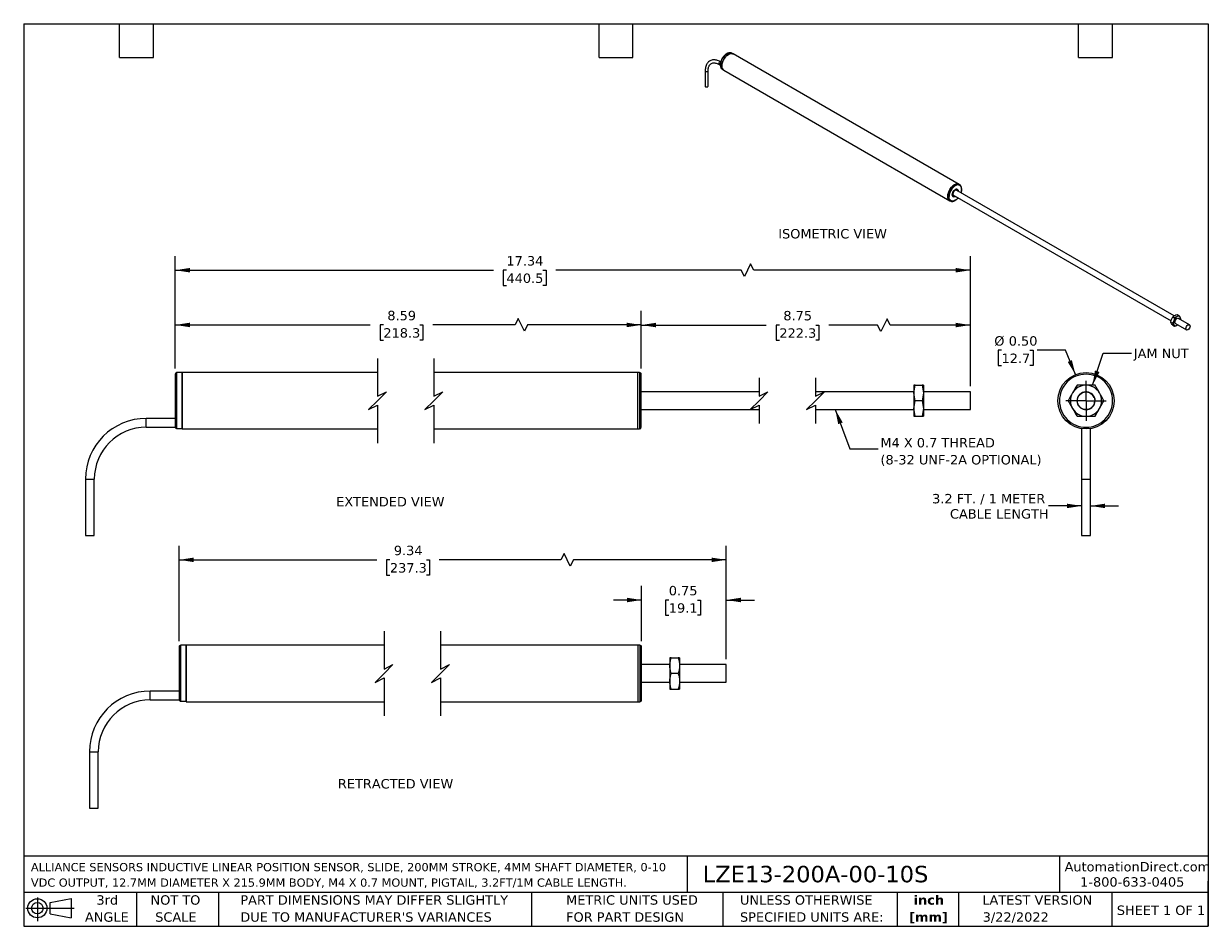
# Model space of a CAD drawing. Header units: inches. Extents: x 0.2 to 10.8, y 0.2 to 8.2.
import ezdxf

# ---------------------------------------------------------------- set-up
doc = ezdxf.new("R2010")
doc.units = ezdxf.units.IN
doc.header["$MEASUREMENT"] = 0
doc.linetypes.add('SLD-Center', pattern=[0.75, 0.6, -0.05, 0.05, -0.05])
doc.linetypes.add('SLD-Solid', pattern=[0])
doc.layers.add('CENTER', color=40, linetype='SLD-Center')
doc.layers.add('DIMENSIONS', color=140, linetype='SLD-Solid', lineweight=25)
doc.layers.add('TEXT', color=140, linetype='SLD-Solid', lineweight=25)
doc.styles.add('SLDTEXTSTYLE0', font='VERDANA.TTF')
doc.styles.add('SLDTEXTSTYLE1', font='VERDANAB.TTF')
doc.styles.get("Standard").update_dxf_attribs({"font": 'VERDANA.TTF'})
doc.dimstyles.new('SLDDIMSTYLE0', dxfattribs={"dimtxt": 0.084961, "dimasz": 0.13, "dimexe": 0, "dimexo": 0.0625, "dimgap": 0.02124, "dimtad": 0, "dimtih": 1, "dimtoh": 1, "dimrnd": 1e-09, "dimzin": 12, "dimdsep": 46, "dimtxsty": 'SLDTEXTSTYLE0', "dimsah": 1, "dimcen": 0.09, "dimadec": 0, "dimazin": 3, "dimtfac": 1, "dimtofl": 0, "dimtmove": 0, "dimatfit": 3, "dimfxl": 0, "dimfrac": 2, "dimtolj": 1, "dimtzin": 12, "dimarcsym": 0})
doc.dimstyles.new('SLDDIMSTYLE1', dxfattribs={"dimtxt": 0.18, "dimasz": 0.13, "dimexe": 0, "dimexo": 0.0625, "dimgap": 0, "dimtad": 0, "dimtih": 1, "dimtoh": 1, "dimdec": 0, "dimrnd": 1e-09, "dimzin": 0, "dimdsep": 46, "dimtxsty": 'Standard', "dimsah": 1, "dimcen": 0.09, "dimadec": 0, "dimazin": 0, "dimtfac": 0.13, "dimtdec": 0, "dimtofl": 0, "dimtmove": 0, "dimatfit": 3, "dimfxl": 0, "dimfrac": 2, "dimtolj": 1, "dimtzin": 0, "dimarcsym": 0})
doc.dimstyles.new('SLDDIMSTYLE2', dxfattribs={"dimtxt": 0.084961, "dimasz": 0.13, "dimexe": 0, "dimexo": 0.0625, "dimgap": 0.02124, "dimtad": 0, "dimtih": 1, "dimtoh": 1, "dimrnd": 1e-09, "dimzin": 0, "dimdsep": 46, "dimtxsty": 'SLDTEXTSTYLE0', "dimsah": 1, "dimcen": 0, "dimadec": 0, "dimazin": 0, "dimtfac": 1, "dimtofl": 0, "dimtmove": 0, "dimatfit": 3, "dimfxl": 0, "dimfrac": 2, "dimtolj": 1, "dimtzin": 12, "dimarcsym": 0})
doc.dimstyles.new('SLDDIMSTYLE3', dxfattribs={"dimtxt": 0.084961, "dimasz": 0.13, "dimexe": 0, "dimexo": 0.0625, "dimgap": 0.02124, "dimtad": 0, "dimtih": 1, "dimtoh": 1, "dimrnd": 1e-09, "dimzin": 12, "dimdsep": 46, "dimtxsty": 'SLDTEXTSTYLE0', "dimsah": 1, "dimcen": 0.09, "dimadec": 0, "dimazin": 3, "dimtfac": 1, "dimtmove": 0, "dimatfit": 0, "dimfxl": 0, "dimfrac": 2, "dimtolj": 1, "dimtzin": 12, "dimarcsym": 0})
doc.dimstyles.new('SLDDIMSTYLE4', dxfattribs={"dimtxt": 0.084961, "dimasz": 0.13, "dimexe": 0, "dimexo": 0.0625, "dimgap": 0.02124, "dimtad": 0, "dimtih": 1, "dimtoh": 1, "dimrnd": 1e-09, "dimdsep": 46, "dimtxsty": 'SLDTEXTSTYLE0', "dimsah": 1, "dimcen": 0.09, "dimadec": 0, "dimazin": 2, "dimtfac": 1, "dimtmove": 0, "dimatfit": 0, "dimfxl": 0, "dimfrac": 2, "dimtolj": 1, "dimtzin": 12, "dimarcsym": 0})

# ---------------------------------------------------------------- blocks, each defined once
blk = doc.blocks.new('Block11')
at = {"color": 7, "linetype": 'SLD-Solid', "lineweight": 18}
for p, q in [((0, 0.113), (0.428, 0.113)), ((0.102, 0.209), (0.102, 0)), ((0.216, 0.164), (0.401, 0.198)), ((0.216, 0.063), (0.216, 0.164)), ((0.401, 0.198), (0.401, 0.029)), ((0.216, 0.063), (0.401, 0.029))]:
    blk.add_line(p, q, dxfattribs=at)
for radius in [0.0846, 0.0506]:
    blk.add_circle((0.102, 0.113), radius, dxfattribs=at)
blk = doc.blocks.new('Block12')
at = {"color": 7, "linetype": 'Continuous'}
blk.add_blockref('Block11', (0, 0), dxfattribs=at)
blk = doc.blocks.new('SW_NOTE_0')
at = {"layer": 'TEXT', "color": 0, "char_height": 0.07292, "attachment_point": 1, "style": 'SLDTEXTSTYLE0'}
for s, insert in [('ALLIANCE SENSORS INDUCTIVE LINEAR POSITION SENSOR, SLIDE, 200MM STROKE, 4MM SHAFT DIAMETER, 0-10 ', (0, 0.093)), ('VDC OUTPUT, 12.7MM DIAMETER X 215.9MM BODY, M4 X 0.7 MOUNT, PIGTAIL, 3.2FT/1M CABLE LENGTH.', (0, -0.044))]:
    blk.add_mtext(s, dxfattribs=dict(at, insert=insert))
blk = doc.blocks.new('SW_NOTE_0_1')
at = {"layer": 'TEXT', "color": 0, "char_height": 0.0833, "attachment_point": 2, "style": 'SLDTEXTSTYLE1'}
for s, insert in [('inch', (0.125, 0.106)), ('[mm]', (0.122, -0.045))]:
    blk.add_mtext(s, dxfattribs=dict(at, insert=insert))
blk = doc.blocks.new('SW_NOTE_0_2')
at = {"layer": 'TEXT', "color": 0, "char_height": 0.08333, "attachment_point": 1, "style": 'SLDTEXTSTYLE0'}
for s, insert in [('UNLESS OTHERWISE ', (0, 0.106)), ('SPECIFIED UNITS ARE:', (0, -0.045))]:
    blk.add_mtext(s, dxfattribs=dict(at, insert=insert))
blk = doc.blocks.new('SW_NOTE_0_3')
at = {"layer": 'TEXT', "color": 0, "char_height": 0.08333, "attachment_point": 1, "style": 'SLDTEXTSTYLE0'}
for s, insert in [('PART DIMENSIONS MAY DIFFER SLIGHTLY ', (0, 0.106)), ("DUE TO MANUFACTURER'S VARIANCES", (0, -0.045))]:
    blk.add_mtext(s, dxfattribs=dict(at, insert=insert))
blk = doc.blocks.new('SW_NOTE_0_4')
at = {"layer": 'TEXT', "color": 0, "char_height": 0.0833, "attachment_point": 2, "style": 'SLDTEXTSTYLE0'}
for s, insert in [('NOT TO', (0.207, 0.106)), ('SCALE', (0.211, -0.045))]:
    blk.add_mtext(s, dxfattribs=dict(at, insert=insert))
blk = doc.blocks.new('SW_NOTE_0_5')
at = {"layer": 'TEXT', "color": 0, "char_height": 0.0833, "attachment_point": 2, "style": 'SLDTEXTSTYLE0'}
for s, insert in [('3rd', (0.091, 0.106)), ('ANGLE', (0.087, -0.045))]:
    blk.add_mtext(s, dxfattribs=dict(at, insert=insert))
blk = doc.blocks.new('SW_NOTE_0_6')
at = {"layer": 'TEXT', "color": 0, "char_height": 0.08333, "attachment_point": 1, "style": 'SLDTEXTSTYLE0'}
for s, insert in [('METRIC UNITS USED ', (0, 0.106)), ('FOR PART DESIGN', (0, -0.045))]:
    blk.add_mtext(s, dxfattribs=dict(at, insert=insert))
blk = doc.blocks.new('_D')
at = {"layer": 'DIMENSIONS'}
for p, q in [((5.724, 5.193), (5.724, 5.704)), ((8.641, 5.036), (8.641, 5.704)), ((5.724, 5.579), (6.832, 5.579)), ((6.948, 5.579), (6.919, 5.579)), ((6.919, 5.579), (6.919, 5.444)), ((7.271, 5.579), (7.299, 5.579)), ((7.299, 5.579), (7.299, 5.444)), ((7.819, 5.579), (7.386, 5.579)), ((7.847, 5.523), (7.819, 5.579)), ((7.903, 5.634), (7.847, 5.523)), ((7.931, 5.579), (7.903, 5.634)), ((8.641, 5.579), (7.931, 5.579)), ((6.919, 5.444), (6.948, 5.444)), ((7.299, 5.444), (7.271, 5.444))]:
    blk.add_line(p, q, dxfattribs=at)
for points in [[(5.724, 5.579), (5.854, 5.559), (5.854, 5.599)], [(8.641, 5.579), (8.511, 5.599), (8.511, 5.559)]]:
    blk.add_solid(points, dxfattribs=at)
at = {"layer": 'DIMENSIONS', "char_height": 0.0833, "attachment_point": 1, "style": 'SLDTEXTSTYLE0'}
for s, insert in [('8.75', (6.983, 5.704)), ('222.3', (6.948, 5.55))]:
    blk.add_mtext(s, dxfattribs=dict(at, insert=insert))
blk = doc.blocks.new('_D_1')
at = {"layer": 'DIMENSIONS'}
for p, q in [((1.593, 5.193), (1.593, 5.705)), ((5.724, 5.193), (5.724, 5.705)), ((1.593, 5.58), (3.322, 5.58)), ((3.438, 5.58), (3.409, 5.58)), ((3.409, 5.58), (3.409, 5.445)), ((3.761, 5.58), (3.789, 5.58)), ((3.789, 5.58), (3.789, 5.445)), ((4.606, 5.58), (3.876, 5.58)), ((4.634, 5.636), (4.606, 5.58)), ((4.69, 5.525), (4.634, 5.636)), ((4.717, 5.58), (4.69, 5.525)), ((5.724, 5.58), (4.717, 5.58)), ((3.409, 5.445), (3.438, 5.445)), ((3.789, 5.445), (3.761, 5.445))]:
    blk.add_line(p, q, dxfattribs=at)
for points in [[(1.593, 5.58), (1.723, 5.56), (1.723, 5.6)], [(5.724, 5.58), (5.594, 5.6), (5.594, 5.56)]]:
    blk.add_solid(points, dxfattribs=at)
at = {"layer": 'DIMENSIONS', "char_height": 0.0833, "attachment_point": 1, "style": 'SLDTEXTSTYLE0'}
for s, insert in [('8.59', (3.473, 5.705)), ('218.3', (3.438, 5.551))]:
    blk.add_mtext(s, dxfattribs=dict(at, insert=insert))
blk = doc.blocks.new('_D_2')
at = {"layer": 'DIMENSIONS'}
for p, q in [((1.593, 5.193), (1.593, 6.19)), ((6.693, 6.121), (6.638, 6.01)), ((6.721, 6.065), (6.693, 6.121)), ((8.641, 5.036), (8.641, 6.19)), ((1.593, 6.065), (4.413, 6.065)), ((4.529, 6.065), (4.5, 6.065)), ((4.5, 6.065), (4.5, 5.93)), ((4.852, 6.065), (4.88, 6.065)), ((4.88, 6.065), (4.88, 5.93)), ((6.61, 6.065), (4.967, 6.065)), ((6.638, 6.01), (6.61, 6.065)), ((8.641, 6.065), (6.721, 6.065)), ((4.5, 5.93), (4.529, 5.93)), ((4.88, 5.93), (4.852, 5.93))]:
    blk.add_line(p, q, dxfattribs=at)
for points in [[(1.593, 6.065), (1.723, 6.045), (1.723, 6.085)], [(8.641, 6.065), (8.511, 6.085), (8.511, 6.045)]]:
    blk.add_solid(points, dxfattribs=at)
at = {"layer": 'DIMENSIONS', "char_height": 0.0833, "attachment_point": 1, "style": 'SLDTEXTSTYLE0'}
for s, insert in [('17.34', (4.529, 6.19)), ('440.5', (4.529, 6.036))]:
    blk.add_mtext(s, dxfattribs=dict(at, insert=insert))
blk = doc.blocks.new('SW_NOTE_0_7')
at = {"layer": 'TEXT', "color": 0, "char_height": 0.08333, "attachment_point": 1, "style": 'SLDTEXTSTYLE0'}
for s, insert in [('M4 X 0.7 THREAD', (0.02, 0.097)), ('(8-32 UNF-2A OPTIONAL)', (0.02, -0.054))]:
    blk.add_mtext(s, dxfattribs=dict(at, insert=insert))
blk = doc.blocks.new('_D_3')
at = {"layer": 'DIMENSIONS'}
for p, q in [((8.917, 5.355), (8.888, 5.355)), ((8.888, 5.355), (8.888, 5.22)), ((9.169, 5.355), (9.198, 5.355)), ((9.198, 5.355), (9.198, 5.22)), ((9.483, 5.355), (9.233, 5.355)), ((9.572, 5.14), (9.483, 5.355)), ((8.888, 5.22), (8.917, 5.22)), ((9.198, 5.22), (9.169, 5.22))]:
    blk.add_line(p, q, dxfattribs=at)
blk.add_solid([(9.572, 5.14), (9.541, 5.268), (9.504, 5.252)], dxfattribs=at)
at = {"layer": 'DIMENSIONS', "char_height": 0.0833, "attachment_point": 1, "style": 'SLDTEXTSTYLE0'}
for s, insert in [('%%c', (8.853, 5.48)), ('0.50', (8.981, 5.48)), ('12.7', (8.917, 5.326))]:
    blk.add_mtext(s, dxfattribs=dict(at, insert=insert))
blk = doc.blocks.new('_D_4')
at = {"layer": 'DIMENSIONS'}
for p, q in [((9.627, 3.976), (9.333, 3.976)), ((9.705, 3.976), (9.955, 3.976))]:
    blk.add_line(p, q, dxfattribs=at)
for points in [[(9.627, 3.976), (9.497, 3.996), (9.497, 3.956)], [(9.705, 3.976), (9.835, 3.956), (9.835, 3.996)]]:
    blk.add_solid(points, dxfattribs=at)
at = {"layer": 'DIMENSIONS', "char_height": 0.08333, "attachment_point": 1, "style": 'SLDTEXTSTYLE0'}
for s, insert in [('3.2 FT. / 1 METER', (8.302, 4.082)), ('CABLE LENGTH', (8.46, 3.947))]:
    blk.add_mtext(s, dxfattribs=dict(at, insert=insert))
blk = doc.blocks.new('SW_CENTERMARKSYMBOL_0')
at = {"layer": 'CENTER', "color": 0}
for p, q in [((0, 0.1), (0, 0.178)), ((-0.1, 0), (-0.178, 0)), ((0, 0), (-0.1, 0)), ((0, 0), (0, 0.1)), ((0, 0), (0, -0.1)), ((0, 0), (0.1, 0)), ((0.1, 0), (0.178, 0)), ((0, -0.1), (0, -0.178))]:
    blk.add_line(p, q, dxfattribs=at)
blk = doc.blocks.new('_D_5')
at = {"layer": 'DIMENSIONS'}
for p, q in [((5.727, 2.776), (5.727, 3.267)), ((6.477, 2.619), (6.477, 3.267)), ((5.727, 3.142), (5.477, 3.142)), ((5.968, 3.142), (5.94, 3.142)), ((5.94, 3.142), (5.94, 3.007)), ((6.221, 3.142), (6.249, 3.142)), ((6.249, 3.142), (6.249, 3.007)), ((6.477, 3.142), (6.727, 3.142)), ((5.94, 3.007), (5.968, 3.007)), ((6.249, 3.007), (6.221, 3.007))]:
    blk.add_line(p, q, dxfattribs=at)
for points in [[(5.727, 3.142), (5.597, 3.162), (5.597, 3.122)], [(6.477, 3.142), (6.607, 3.122), (6.607, 3.162)]]:
    blk.add_solid(points, dxfattribs=at)
at = {"layer": 'DIMENSIONS', "char_height": 0.0833, "attachment_point": 1, "style": 'SLDTEXTSTYLE0'}
for s, insert in [('0.75', (5.968, 3.267)), ('19.1', (5.968, 3.113))]:
    blk.add_mtext(s, dxfattribs=dict(at, insert=insert))
blk = doc.blocks.new('_D_6')
at = {"layer": 'DIMENSIONS'}
for p, q in [((1.628, 2.776), (1.628, 3.623)), ((6.477, 2.619), (6.477, 3.623)), ((1.628, 3.498), (3.381, 3.498)), ((3.496, 3.498), (3.467, 3.498)), ((3.467, 3.498), (3.467, 3.363)), ((3.819, 3.498), (3.848, 3.498)), ((3.848, 3.498), (3.848, 3.363)), ((5.012, 3.498), (3.934, 3.498)), ((5.04, 3.554), (5.012, 3.498)), ((5.095, 3.443), (5.04, 3.554)), ((5.123, 3.498), (5.095, 3.443)), ((6.477, 3.498), (5.123, 3.498)), ((3.467, 3.363), (3.496, 3.363)), ((3.848, 3.363), (3.819, 3.363))]:
    blk.add_line(p, q, dxfattribs=at)
for points in [[(1.628, 3.498), (1.758, 3.478), (1.758, 3.518)], [(6.477, 3.498), (6.347, 3.518), (6.347, 3.478)]]:
    blk.add_solid(points, dxfattribs=at)
at = {"layer": 'DIMENSIONS', "char_height": 0.0833, "attachment_point": 1, "style": 'SLDTEXTSTYLE0'}
for s, insert in [('9.34', (3.531, 3.623)), ('237.3', (3.496, 3.469))]:
    blk.add_mtext(s, dxfattribs=dict(at, insert=insert))

msp = doc.modelspace()

# ---------------------------------------------------------------- linework, layer by layer
for p, q in [((6.538, 7.982), (6.527, 7.989)), ((8.542, 6.826), (6.538, 7.982)), ((6.415, 7.889), (6.425, 7.883)), ((6.29, 7.832), (6.29, 7.696)), ((6.29, 7.832), (6.29, 7.832)), ((6.316, 7.696), (6.316, 7.832)), ((6.443, 7.844), (6.455, 7.838)), ((6.455, 7.838), (8.458, 6.681)), ((8.545, 6.823), (8.542, 6.826)), ((8.486, 6.732), (10.42, 5.615)), ((10.446, 5.66), (8.512, 6.777)), ((8.526, 6.781), (8.524, 6.782)), ((8.458, 6.681), (8.462, 6.679)), ((8.487, 6.718), (8.489, 6.717)), ((10.473, 5.673), (10.488, 5.665)), ((10.432, 5.595), (10.417, 5.603)), ((10.436, 5.652), (10.45, 5.643)), ((10.436, 5.577), (10.45, 5.568)), ((10.459, 5.592), (10.557, 5.536)), ((10.472, 5.577), (10.478, 5.582)), ((10.583, 5.581), (10.485, 5.637)), ((10.485, 5.637), (10.486, 5.637)), ((10.504, 5.627), (10.507, 5.638)), ((1.656, 5.158), (1.608, 5.158)), ((1.608, 4.663), (1.608, 5.158)), ((3.386, 5.158), (1.656, 5.158)), ((1.656, 5.158), (1.656, 4.658)), ((1.656, 4.663), (1.656, 5.158)), ((5.693, 5.158), (3.886, 5.158)), ((5.709, 5.158), (5.693, 5.158)), ((5.693, 4.658), (5.693, 5.158)), ((5.709, 5.158), (5.709, 4.658)), ((1.593, 5.143), (1.593, 4.678)), ((5.724, 4.908), (5.724, 5.143)), ((8.141, 4.977), (8.153, 5.046)), ((8.153, 5.046), (8.141, 5.046)), ((8.141, 5.046), (8.141, 4.977)), ((8.153, 5.046), (8.215, 5.046)), ((8.215, 5.046), (8.227, 4.977)), ((8.227, 5.046), (8.215, 5.046)), ((8.227, 5.046), (8.227, 4.977)), ((6.768, 4.986), (5.724, 4.986)), ((8.141, 4.986), (7.268, 4.986)), ((8.153, 4.908), (8.141, 4.977)), ((8.141, 4.977), (8.141, 4.908)), ((8.227, 4.977), (8.215, 4.908)), ((8.641, 4.986), (8.227, 4.986)), ((8.227, 4.977), (8.227, 4.839)), ((8.641, 4.908), (8.641, 4.986)), ((9.739, 4.938), (9.723, 4.962)), ((5.724, 4.673), (5.724, 4.908)), ((5.724, 4.83), (6.768, 4.83)), ((7.268, 4.83), (8.141, 4.83)), ((8.141, 4.839), (8.153, 4.908)), ((8.141, 4.908), (8.141, 4.839)), ((8.153, 4.771), (8.141, 4.839)), ((8.141, 4.839), (8.141, 4.771)), ((8.215, 4.908), (8.153, 4.908)), ((8.215, 4.908), (8.227, 4.839)), ((8.227, 4.839), (8.215, 4.771)), ((8.227, 4.839), (8.227, 4.771)), ((8.227, 4.83), (8.641, 4.83)), ((8.641, 4.83), (8.641, 4.908)), ((1.593, 4.752), (1.337, 4.752)), ((1.337, 4.674), (1.337, 4.752)), ((8.141, 4.771), (8.153, 4.771)), ((8.153, 4.771), (8.215, 4.771)), ((8.215, 4.771), (8.227, 4.771)), ((1.337, 4.674), (1.594, 4.674)), ((1.608, 4.663), (1.656, 4.663)), ((1.656, 4.658), (3.386, 4.658)), ((3.886, 4.658), (5.693, 4.658)), ((5.693, 4.658), (5.709, 4.658)), ((9.627, 4.661), (9.627, 4.213)), ((9.705, 4.213), (9.705, 4.661)), ((0.798, 4.213), (0.798, 3.713)), ((0.798, 4.213), (0.876, 4.213)), ((0.876, 3.713), (0.876, 4.213)), ((9.627, 4.213), (9.627, 3.713)), ((9.627, 4.213), (9.705, 4.213)), ((9.705, 3.713), (9.705, 4.213)), ((0.798, 3.713), (0.876, 3.713)), ((9.627, 3.713), (9.705, 3.713)), ((1.691, 2.741), (1.643, 2.741)), ((1.643, 2.245), (1.643, 2.741)), ((3.444, 2.741), (1.691, 2.741)), ((1.691, 2.741), (1.691, 2.241)), ((1.691, 2.245), (1.691, 2.741)), ((5.696, 2.741), (3.944, 2.741)), ((5.712, 2.741), (5.696, 2.741)), ((5.696, 2.241), (5.696, 2.741)), ((5.712, 2.741), (5.712, 2.241)), ((1.628, 2.726), (1.628, 2.261)), ((5.727, 2.491), (5.727, 2.726)), ((5.99, 2.629), (5.977, 2.629)), ((5.977, 2.629), (5.977, 2.56)), ((5.99, 2.629), (6.052, 2.629)), ((6.064, 2.629), (6.052, 2.629)), ((6.064, 2.629), (6.064, 2.56)), ((5.977, 2.569), (5.727, 2.569)), ((5.977, 2.56), (5.977, 2.491)), ((6.477, 2.569), (6.064, 2.569)), ((6.064, 2.56), (6.064, 2.422)), ((6.477, 2.491), (6.477, 2.569)), ((5.727, 2.256), (5.727, 2.491)), ((5.977, 2.491), (5.977, 2.422)), ((5.977, 2.422), (5.977, 2.353)), ((6.052, 2.491), (5.99, 2.491)), ((6.064, 2.422), (6.064, 2.353)), ((6.477, 2.413), (6.477, 2.491)), ((1.628, 2.335), (1.372, 2.335)), ((1.372, 2.257), (1.372, 2.335)), ((5.727, 2.413), (5.977, 2.413)), ((5.977, 2.353), (5.99, 2.353)), ((5.99, 2.353), (6.052, 2.353)), ((6.052, 2.353), (6.064, 2.353)), ((6.064, 2.413), (6.477, 2.413)), ((6.064, 2.412), (6.064, 2.412)), ((1.372, 2.257), (1.628, 2.257)), ((1.643, 2.245), (1.691, 2.245)), ((1.691, 2.241), (3.444, 2.241)), ((3.944, 2.241), (5.696, 2.241)), ((5.696, 2.241), (5.712, 2.241)), ((0.833, 1.796), (0.833, 1.296)), ((0.833, 1.796), (0.911, 1.796)), ((0.911, 1.296), (0.911, 1.796)), ((0.833, 1.296), (0.911, 1.296))]:
    msp.add_line(p, q)
at = {"flags": 128}
for points in [[(6.443, 7.844), (6.44, 7.847), (6.433, 7.855), (6.428, 7.867), (6.426, 7.881), (6.427, 7.897), (6.432, 7.914), (6.439, 7.932), (6.448, 7.948), (6.459, 7.963), (6.472, 7.975), (6.485, 7.985), (6.498, 7.99), (6.511, 7.993), (6.522, 7.991), (6.527, 7.989)], [(6.538, 7.982), (6.533, 7.984), (6.522, 7.986), (6.51, 7.984), (6.496, 7.978), (6.483, 7.969), (6.471, 7.957), (6.46, 7.942), (6.45, 7.926), (6.443, 7.909), (6.439, 7.892), (6.437, 7.876), (6.439, 7.862), (6.443, 7.85), (6.45, 7.841), (6.455, 7.838)], [(6.455, 7.838), (6.451, 7.84), (6.444, 7.849), (6.439, 7.86), (6.437, 7.875), (6.439, 7.891), (6.443, 7.908), (6.45, 7.925), (6.459, 7.941), (6.471, 7.956), (6.483, 7.969), (6.496, 7.978), (6.51, 7.984), (6.522, 7.986), (6.534, 7.984), (6.538, 7.982)], [(6.415, 7.889), (6.415, 7.889), (6.413, 7.891), (6.412, 7.895), (6.413, 7.899), (6.415, 7.904), (6.418, 7.908), (6.421, 7.911)], [(6.421, 7.911), (6.425, 7.912), (6.428, 7.912)], [(6.29, 7.832), (6.291, 7.829), (6.294, 7.827), (6.298, 7.825), (6.303, 7.825), (6.308, 7.825), (6.313, 7.827), (6.315, 7.829), (6.316, 7.832)], [(6.29, 7.696), (6.291, 7.693), (6.294, 7.691), (6.298, 7.689), (6.303, 7.689), (6.308, 7.689), (6.313, 7.691), (6.315, 7.693), (6.316, 7.696)], [(8.458, 6.681), (8.454, 6.684), (8.447, 6.693), (8.442, 6.705), (8.441, 6.719), (8.442, 6.735), (8.447, 6.752), (8.454, 6.769), (8.463, 6.785), (8.474, 6.8), (8.487, 6.812), (8.5, 6.821), (8.513, 6.827), (8.525, 6.829), (8.537, 6.828), (8.542, 6.826)], [(8.542, 6.826), (8.537, 6.828), (8.525, 6.829), (8.513, 6.827), (8.5, 6.821), (8.487, 6.812), (8.474, 6.8), (8.463, 6.785), (8.454, 6.769), (8.447, 6.752), (8.442, 6.735), (8.441, 6.719), (8.442, 6.705), (8.447, 6.693), (8.454, 6.684), (8.458, 6.681)], [(8.545, 6.824), (8.54, 6.826), (8.529, 6.827), (8.517, 6.825), (8.504, 6.819), (8.491, 6.81), (8.478, 6.798), (8.467, 6.783), (8.458, 6.767), (8.451, 6.75), (8.446, 6.733), (8.445, 6.717), (8.446, 6.703), (8.451, 6.691), (8.454, 6.686)], [(8.507, 6.719), (8.503, 6.717), (8.494, 6.715), (8.487, 6.718), (8.483, 6.725), (8.481, 6.734), (8.483, 6.745), (8.487, 6.757), (8.494, 6.768), (8.503, 6.776), (8.512, 6.782), (8.52, 6.783), (8.527, 6.78), (8.532, 6.774), (8.533, 6.764), (8.533, 6.764)], [(8.534, 6.764), (8.532, 6.774), (8.527, 6.78), (8.52, 6.783), (8.512, 6.782), (8.503, 6.776), (8.494, 6.768), (8.487, 6.757), (8.482, 6.745), (8.481, 6.734), (8.482, 6.724), (8.487, 6.718), (8.494, 6.715), (8.503, 6.717), (8.508, 6.719)], [(8.529, 6.767), (8.528, 6.77), (8.523, 6.776), (8.517, 6.778), (8.509, 6.776), (8.501, 6.77), (8.494, 6.762), (8.488, 6.752), (8.486, 6.741), (8.486, 6.732), (8.488, 6.725), (8.494, 6.721), (8.501, 6.721), (8.503, 6.722)], [(8.454, 6.686), (8.458, 6.682), (8.462, 6.679)], [(10.461, 5.591), (10.459, 5.592), (10.455, 5.597), (10.454, 5.604), (10.455, 5.613), (10.459, 5.623), (10.465, 5.631), (10.472, 5.636), (10.479, 5.639), (10.485, 5.637), (10.485, 5.637)], [(10.472, 5.577), (10.476, 5.58), (10.478, 5.581)], [(10.551, 5.548), (10.553, 5.557), (10.557, 5.566), (10.563, 5.574), (10.57, 5.58), (10.577, 5.582), (10.583, 5.581), (10.587, 5.577), (10.588, 5.569), (10.587, 5.56), (10.583, 5.551), (10.577, 5.543), (10.57, 5.537), (10.563, 5.535), (10.557, 5.536), (10.553, 5.541), (10.551, 5.548)]]:
    msp.add_lwpolyline(points, dxfattribs=at)
for radius in [0.25, 0.078]:
    msp.add_circle((9.666, 4.908), radius)
for centre, radius, start, end in [((8.474, 6.71), 0.0324, 245.4984, 277.0647), ((10.482, 5.599), 0.0419, 153.4364, 206.5636), ((10.51, 5.593), 0.0705, 122.638, 159.7729), ((10.459, 5.593), 0.0202, 220.5328, 309.2482), ((10.485, 5.637), 0.0202, 40.5328, 129.2482), ((10.471, 5.633), 0.0335, 348.5297, 29.9416), ((1.608, 5.143), 0.015, 90.0014, 179.9995), ((5.709, 5.143), 0.015, 359.9998, 90.0004), ((9.666, 4.908), 0.138, 90, 150), ((9.666, 4.908), 0.138, 30, 90), ((9.666, 4.908), 0.138, 150, 210), ((9.666, 4.908), 0.0787, 44.4775, 0), ((9.666, 4.908), 0.138, 330, 30), ((9.666, 4.908), 0.138, 210, 270), ((9.666, 4.908), 0.138, 270, 330), ((1.337, 4.213), 0.539, 90, 180), ((1.337, 4.213), 0.461, 90.0001, 179.9999), ((5.709, 4.673), 0.015, 270, 0), ((1.643, 2.726), 0.015, 89.9984, 180.0014), ((5.712, 2.726), 0.015, 359.9986, 90.0016), ((1.372, 1.796), 0.539, 90, 180), ((1.372, 1.796), 0.461, 90, 180), ((5.712, 2.256), 0.015, 269.9987, 0.0012)]:
    msp.add_arc(centre, radius, start, end)
for points, knots in [([(6.528, 7.988), (6.527, 7.988), (6.524, 7.991), (6.516, 7.993), (6.505, 7.993), (6.494, 7.99), (6.483, 7.986), (6.473, 7.979), (6.464, 7.971), (6.457, 7.963), (6.449, 7.954), (6.444, 7.946), (6.442, 7.942)], [0, 0, 0, 0, 0.029598, 0.160191, 0.279608, 0.395383, 0.50615, 0.610524, 0.718174, 0.798279, 0.876821, 1, 1, 1, 1]), ([(6.428, 7.911), (6.424, 7.914), (6.415, 7.919), (6.401, 7.924), (6.386, 7.928), (6.371, 7.93), (6.356, 7.929), (6.341, 7.925), (6.327, 7.918), (6.315, 7.908), (6.305, 7.895), (6.298, 7.88), (6.293, 7.863), (6.291, 7.847), (6.291, 7.836), (6.291, 7.832)], [0, 0, 0, 0, 0.055534, 0.130229, 0.20576, 0.282198, 0.359844, 0.439449, 0.522522, 0.61154, 0.694685, 0.778572, 0.862591, 0.946119, 1, 1, 1, 1]), ([(6.316, 7.832), (6.317, 7.836), (6.317, 7.845), (6.319, 7.858), (6.322, 7.87), (6.327, 7.88), (6.334, 7.889), (6.342, 7.896), (6.352, 7.901), (6.363, 7.904), (6.376, 7.903), (6.389, 7.9), (6.402, 7.896), (6.411, 7.891), (6.415, 7.889)], [0, 0, 0, 0, 0.0639983, 0.1409181, 0.2187643, 0.2983754, 0.3815805, 0.4717684, 0.5743479, 0.6695052, 0.7591926, 0.8463426, 0.9324134, 1, 1, 1, 1]), ([(6.442, 7.942), (6.439, 7.936), (6.435, 7.929), (6.431, 7.918), (6.428, 7.908), (6.425, 7.897), (6.424, 7.886), (6.425, 7.876), (6.427, 7.866), (6.431, 7.857), (6.434, 7.852), (6.436, 7.85)], [0, 0, 0, 0, 0.15617, 0.21892, 0.321804, 0.426436, 0.53669, 0.649818, 0.765392, 0.88368, 1, 1, 1, 1]), ([(8.563, 6.781), (8.563, 6.798), (8.557, 6.811), (8.536, 6.823), (8.522, 6.822), (8.492, 6.805), (8.478, 6.79), (8.458, 6.754), (8.452, 6.734), (8.452, 6.717)], [0, 0, 0, 0, 0.25, 0.25, 0.5, 0.5, 0.75, 0.75, 1, 1, 1, 1]), ([(8.564, 6.783), (8.564, 6.786), (8.564, 6.793), (8.562, 6.802), (8.558, 6.811), (8.553, 6.818), (8.547, 6.822), (8.545, 6.824)], [0, 0, 0, 0, 0.163407, 0.36425, 0.569808, 0.783096, 1, 1, 1, 1]), ([(8.563, 6.781), (8.562, 6.773), (8.561, 6.763), (8.558, 6.752), (8.557, 6.75)], [0, 0, 0, 0, 0.845659, 1, 1, 1, 1]), ([(8.558, 6.75), (8.559, 6.753), (8.561, 6.76), (8.563, 6.77), (8.564, 6.778), (8.564, 6.782), (8.564, 6.783)], [0, 0, 0, 0, 0.2801, 0.602027, 0.941247, 1, 1, 1, 1]), ([(8.531, 6.705), (8.53, 6.704), (8.523, 6.695), (8.507, 6.684), (8.49, 6.677), (8.477, 6.678), (8.468, 6.681), (8.461, 6.687), (8.454, 6.698), (8.453, 6.71), (8.452, 6.717)], [0, 0, 0, 0, 0.0341361, 0.2207362, 0.4073362, 0.5077863, 0.6103681, 0.7129499, 0.8133999, 1, 1, 1, 1]), ([(8.453, 6.687), (8.454, 6.686), (8.456, 6.683), (8.463, 6.678), (8.473, 6.675), (8.484, 6.675), (8.495, 6.677), (8.505, 6.682), (8.515, 6.689), (8.524, 6.697), (8.53, 6.702), (8.532, 6.705), (8.532, 6.705)], [0, 0, 0, 0, 0.042999, 0.1672121, 0.3085966, 0.4378816, 0.563223, 0.6831429, 0.7961425, 0.9126874, 0.9994122, 1, 1, 1, 1]), ([(9.901, 4.908), (9.901, 4.971), (9.877, 5.03), (9.788, 5.119), (9.729, 5.143), (9.604, 5.143), (9.544, 5.119), (9.456, 5.03), (9.431, 4.971), (9.431, 4.908)], [0, 0, 0, 0, 0.25, 0.25, 0.5, 0.5, 0.75, 0.75, 1, 1, 1, 1]), ([(9.722, 4.964), (9.724, 4.962), (9.726, 4.96), (9.729, 4.956), (9.732, 4.952), (9.735, 4.947), (9.737, 4.943), (9.74, 4.937), (9.743, 4.929), (9.745, 4.919), (9.745, 4.912), (9.745, 4.908)], [0, 0, 0, 0, 0.083894, 0.167103, 0.249977, 0.332871, 0.416138, 0.500127, 0.667148, 0.832826, 1, 1, 1, 1]), ([(9.431, 4.908), (9.431, 4.846), (9.456, 4.786), (9.544, 4.698), (9.604, 4.673), (9.729, 4.673), (9.788, 4.698), (9.877, 4.786), (9.901, 4.846), (9.901, 4.908)], [0, 0, 0, 0, 0.25, 0.25, 0.5, 0.5, 0.75, 0.75, 1, 1, 1, 1]), ([(9.742, 4.891), (9.742, 4.893), (9.745, 4.899), (9.745, 4.905), (9.745, 4.908)], [0, 0, 0, 0, 0.381966, 1, 1, 1, 1]), ([(1.593, 4.678), (1.593, 4.676), (1.594, 4.673), (1.596, 4.668), (1.6, 4.665), (1.605, 4.663), (1.607, 4.663), (1.608, 4.663)], [0, 0, 0, 0, 0.22005, 0.440181, 0.657993, 0.871763, 1, 1, 1, 1]), ([(5.977, 2.56), (5.978, 2.571), (5.979, 2.595), (5.986, 2.617), (5.99, 2.629)], [0, 0, 0, 0, 0.492749, 1, 1, 1, 1]), ([(6.052, 2.629), (6.055, 2.618), (6.062, 2.595), (6.063, 2.572), (6.064, 2.56)], [0, 0, 0, 0, 0.497232, 1, 1, 1, 1]), ([(5.99, 2.491), (5.986, 2.502), (5.979, 2.525), (5.978, 2.548), (5.977, 2.56)], [0, 0, 0, 0, 0.497232, 1, 1, 1, 1]), ([(6.064, 2.56), (6.063, 2.548), (6.062, 2.525), (6.055, 2.502), (6.052, 2.491)], [0, 0, 0, 0, 0.492749, 1, 1, 1, 1]), ([(5.977, 2.422), (5.978, 2.434), (5.979, 2.457), (5.986, 2.48), (5.99, 2.491)], [0, 0, 0, 0, 0.492749, 1, 1, 1, 1]), ([(5.99, 2.353), (5.986, 2.364), (5.979, 2.387), (5.978, 2.41), (5.977, 2.422)], [0, 0, 0, 0, 0.497232, 1, 1, 1, 1]), ([(6.052, 2.491), (6.055, 2.48), (6.062, 2.457), (6.063, 2.434), (6.064, 2.422)], [0, 0, 0, 0, 0.497233, 1, 1, 1, 1]), ([(6.064, 2.422), (6.063, 2.411), (6.062, 2.387), (6.055, 2.365), (6.052, 2.353)], [0, 0, 0, 0, 0.492749, 1, 1, 1, 1]), ([(1.628, 2.261), (1.628, 2.259), (1.628, 2.256), (1.631, 2.251), (1.635, 2.247), (1.639, 2.246), (1.642, 2.246), (1.643, 2.245)], [0, 0, 0, 0, 0.220044, 0.440169, 0.657977, 0.871754, 1, 1, 1, 1])]:
    msp.add_open_spline(points, degree=3, knots=knots)
for points in [[(10.452, 5.664), (10.458, 5.668), (10.465, 5.671), (10.473, 5.673)], [(10.417, 5.603), (10.418, 5.612), (10.42, 5.621), (10.424, 5.629)], [(10.424, 5.592), (10.42, 5.596), (10.418, 5.6), (10.417, 5.603)], [(10.424, 5.629), (10.427, 5.637), (10.431, 5.645), (10.436, 5.652)], [(10.436, 5.577), (10.431, 5.582), (10.427, 5.587), (10.424, 5.592)], [(10.444, 5.617), (10.441, 5.609), (10.437, 5.602), (10.432, 5.595)], [(10.432, 5.595), (10.437, 5.589), (10.441, 5.584), (10.444, 5.58)], [(10.436, 5.652), (10.44, 5.656), (10.445, 5.66), (10.452, 5.664)], [(10.45, 5.643), (10.449, 5.634), (10.447, 5.626), (10.444, 5.617)], [(10.444, 5.58), (10.447, 5.575), (10.449, 5.572), (10.45, 5.568)], [(10.472, 5.652), (10.466, 5.649), (10.458, 5.646), (10.45, 5.643)], [(10.45, 5.568), (10.458, 5.571), (10.466, 5.574), (10.472, 5.577)], [(10.488, 5.665), (10.484, 5.66), (10.479, 5.656), (10.472, 5.652)], [(10.5, 5.65), (10.497, 5.654), (10.493, 5.659), (10.488, 5.665)], [(10.507, 5.638), (10.505, 5.641), (10.503, 5.645), (10.5, 5.65)], [(9.587, 5.046), (9.574, 5.024), (9.561, 5.001), (9.547, 4.977)], [(9.666, 5.046), (9.639, 5.046), (9.613, 5.046), (9.587, 5.046)], [(9.746, 5.046), (9.72, 5.046), (9.693, 5.046), (9.666, 5.046)], [(9.786, 4.977), (9.772, 5.001), (9.759, 5.024), (9.746, 5.046)], [(9.547, 4.977), (9.533, 4.954), (9.52, 4.931), (9.507, 4.908)], [(9.825, 4.908), (9.812, 4.931), (9.799, 4.954), (9.786, 4.977)], [(9.507, 4.908), (9.52, 4.886), (9.533, 4.863), (9.547, 4.839)], [(9.547, 4.839), (9.561, 4.816), (9.574, 4.793), (9.587, 4.771)], [(9.746, 4.771), (9.759, 4.793), (9.772, 4.816), (9.786, 4.839)], [(9.786, 4.839), (9.799, 4.863), (9.812, 4.886), (9.825, 4.908)], [(9.587, 4.771), (9.613, 4.771), (9.639, 4.771), (9.666, 4.771)], [(9.666, 4.771), (9.693, 4.771), (9.72, 4.771), (9.746, 4.771)]]:
    msp.add_open_spline(points, degree=3)
at = {"layer": 'DIMENSIONS', "color": 140}
for p, q in [((3.386, 5.283), (3.386, 4.948)), ((3.886, 5.283), (3.886, 4.948)), ((6.768, 5.111), (6.768, 4.948)), ((7.268, 5.111), (7.268, 4.948)), ((3.386, 4.948), (3.465, 4.987)), ((3.465, 4.987), (3.386, 4.908)), ((3.886, 4.948), (3.965, 4.987)), ((3.965, 4.987), (3.886, 4.908)), ((6.768, 4.948), (6.847, 4.987)), ((6.847, 4.987), (6.768, 4.908)), ((7.268, 4.948), (7.347, 4.987)), ((7.347, 4.987), (7.268, 4.908)), ((3.386, 4.908), (3.307, 4.83)), ((3.307, 4.83), (3.386, 4.869)), ((3.386, 4.869), (3.386, 4.533)), ((3.886, 4.908), (3.807, 4.83)), ((3.807, 4.83), (3.886, 4.869)), ((3.886, 4.869), (3.886, 4.533)), ((6.768, 4.908), (6.689, 4.83)), ((6.689, 4.83), (6.768, 4.869)), ((6.768, 4.869), (6.768, 4.705)), ((7.268, 4.908), (7.189, 4.83)), ((7.189, 4.83), (7.268, 4.869)), ((7.268, 4.869), (7.268, 4.705)), ((3.444, 2.866), (3.444, 2.53)), ((3.944, 2.866), (3.944, 2.53)), ((3.444, 2.53), (3.523, 2.57)), ((3.523, 2.57), (3.444, 2.491)), ((3.944, 2.53), (4.023, 2.57)), ((4.023, 2.57), (3.944, 2.491)), ((3.444, 2.491), (3.365, 2.412)), ((3.365, 2.412), (3.444, 2.452)), ((3.444, 2.452), (3.444, 2.116)), ((3.944, 2.491), (3.865, 2.412)), ((3.865, 2.412), (3.944, 2.452)), ((3.944, 2.452), (3.944, 2.116))]:
    msp.add_line(p, q, dxfattribs=at)
at = {"layer": 'TEXT'}
for p, q in [((0.25, 8.25), (10.75, 8.25)), ((0.25, 8.25), (0.25, 0.25)), ((1.1, 7.95), (1.1, 8.25)), ((1.4, 7.95), (1.4, 8.25)), ((5.35, 7.95), (5.35, 8.25)), ((5.65, 7.95), (5.65, 8.25)), ((9.6, 7.95), (9.6, 8.25)), ((9.9, 7.95), (9.9, 8.25)), ((10.75, 8.25), (10.75, 0.25)), ((1.1, 7.95), (1.4, 7.95)), ((5.35, 7.95), (5.65, 7.95)), ((9.6, 7.95), (9.9, 7.95)), ((10.75, 0.871), (0.25, 0.871)), ((6.132, 0.871), (6.132, 0.55)), ((9.432, 0.871), (9.432, 0.55)), ((10.75, 0.25), (10.75, 0.65)), ((10.75, 0.55), (0.25, 0.55)), ((1.25, 0.55), (1.25, 0.25)), ((1.977, 0.55), (1.977, 0.25)), ((4.75, 0.55), (4.75, 0.25)), ((6.448, 0.55), (6.448, 0.25)), ((7.993, 0.55), (7.993, 0.25)), ((8.536, 0.55), (8.536, 0.25)), ((9.896, 0.55), (9.896, 0.25)), ((0.25, 0.25), (10.75, 0.25))]:
    msp.add_line(p, q, dxfattribs=at)

# ---------------------------------------------------------------- block references
at = {"layer": 'CENTER'}
msp.add_blockref('SW_CENTERMARKSYMBOL_0', (9.666, 4.908), dxfattribs=at)
at = {"layer": 'TEXT'}
for name, p in [('SW_NOTE_0_7', (7.824, 4.481)), ('SW_NOTE_0', (0.314, 0.718)), ('SW_NOTE_0_5', (0.9, 0.419)), ('SW_NOTE_0_4', (1.388, 0.419)), ('SW_NOTE_0_3', (2.17, 0.419)), ('SW_NOTE_0_6', (5.058, 0.419)), ('SW_NOTE_0_2', (6.599, 0.419)), ('SW_NOTE_0_1', (8.148, 0.419)), ('Block12', (0.269, 0.297))]:
    msp.add_blockref(name, p, dxfattribs=at)

# ---------------------------------------------------------------- texts
at = {"layer": 'TEXT', "style": 'SLDTEXTSTYLE0'}
for s, insert, char_height, attachment_point in [('ISOMETRIC VIEW', (6.938, 6.43), 0.08333, 1), ('JAM NUT', (10.09, 5.369), 0.0833, 1), ('EXTENDED VIEW', (3.02, 4.055), 0.08333, 1), ('RETRACTED VIEW', (3.035, 1.555), 0.08333, 1), ('LZE13-200A-00-10S', (6.268, 0.786), 0.14583, 1), ('AutomationDirect.com', (9.476, 0.82), 0.08333, 1), ('1-800-633-0405', (9.614, 0.685), 0.08333, 1), ('LATEST VERSION', (9.234, 0.525), 0.08333, 2), ('SHEET 1 OF 1', (9.939, 0.434), 0.08333, 1), ('3/22/2022', (9.043, 0.374), 0.0833, 2)]:
    msp.add_mtext(s, dxfattribs=dict(at, insert=insert, char_height=char_height, attachment_point=attachment_point))

# ---------------------------------------------------------------- dimensions: what is measured, and where the dimension line sits
at = {"layer": 'DIMENSIONS'}
for base, p1, p2, text, dimstyle, picture, middle in [((8.641, 6.065), (1.593, 5.143), (8.641, 4.986), '17.34', 'SLDDIMSTYLE0', '_D_2', (4.69, 6.065)), ((1.593, 5.58), (5.724, 5.143), (1.593, 5.143), '8.59', 'SLDDIMSTYLE0', '_D_1', (3.599, 5.58)), ((8.641, 5.579), (5.724, 5.143), (8.641, 4.986), '8.75', 'SLDDIMSTYLE0', '_D', (7.109, 5.579)), ((9.627, 3.976), (9.705, 3.713), (9.627, 3.713), '3.2 FT. / 1 METER\\PCABLE LENGTH', 'SLDDIMSTYLE3', '_D_4', (8.808, 3.976)), ((1.628, 3.498), (6.477, 2.569), (1.628, 2.726), '9.34', 'SLDDIMSTYLE0', '_D_6', (3.658, 3.498))]:
    dim = msp.add_linear_dim(base=base, p1=p1, p2=p2, text=text, dimstyle=dimstyle, dxfattribs=at)
    dim.commit()
    dim.dimension.update_dxf_attribs({"geometry": picture, "text_midpoint": middle, "dimtype": 160})
dim = msp.add_diameter_dim_2p(p1=(9.761, 4.677), p2=(9.572, 5.14), dimstyle='SLDDIMSTYLE2', dxfattribs=at)
dim.commit()
dim.dimension.update_dxf_attribs({"geometry": '_D_3', "text_midpoint": (9.043, 5.355), "dimtype": 163})
dim = msp.add_linear_dim(base=(6.477, 3.142), p1=(5.727, 2.726), p2=(6.477, 2.569), dimstyle='SLDDIMSTYLE4', dxfattribs=at)
dim.commit()
dim.dimension.update_dxf_attribs({"geometry": '_D_5', "text_midpoint": (6.094, 3.142), "dimtype": 160})

# ---------------------------------------------------------------- leaders
at = {"layer": 'TEXT'}
for points in [[(9.724, 5.046), (9.819, 5.329), (10.069, 5.329)], [(7.444, 4.83), (7.574, 4.481), (7.824, 4.481)]]:
    msp.add_leader(points, dimstyle='SLDDIMSTYLE1', dxfattribs=at)

doc.saveas('drawing.dxf')
